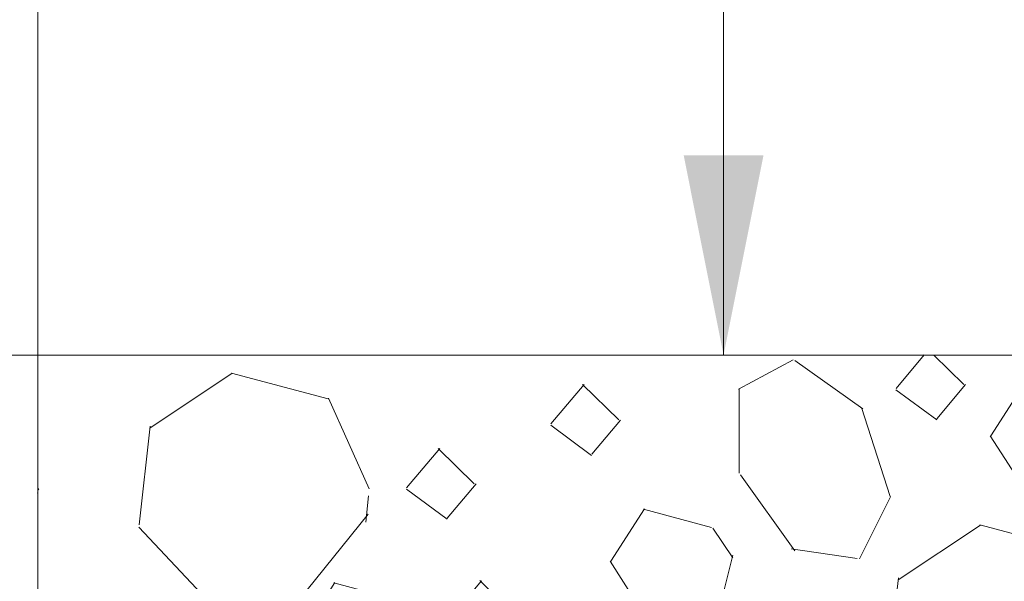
# Paper-space layout '113851LD001' of a CAD drawing. Header units: feet. Extents: x 0 to 34, y 0 to 22.
# Tile 69 of 74: x 15.346 to 16.085, y 13.151 to 13.572. Entities that reach past the tile are written whole.
import ezdxf

# ---------------------------------------------------------------- set-up
doc = ezdxf.new("R2010")
doc.units = ezdxf.units.FT
doc.header["$MEASUREMENT"] = 0
doc.linetypes.add('DGN Style 3', pattern=[25.340843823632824, 18.1006027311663, -7.240241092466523])
doc.layers.add('LT_P_Text', color=7, linetype='Continuous')

psp = doc.layouts.new('113851LD001')

# ---------------------------------------------------------------- hatches: boundary and pattern name
at = {"layer": 'LT_P_Text', "linetype": 'Continuous', "lineweight": 0}
h = psp.add_hatch(dxfattribs=at)
h.set_pattern_fill('POROUS', scale=0.08556326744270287, style=0, pattern_type=2)
h.set_pattern_definition([(114.241029, (15.60478972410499, 14.30298100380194), (-1.22348345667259, 3.26060218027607), [0.07442164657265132, -5.885416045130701]), (165.077416, (15.57423396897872, 14.37084071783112), (-3.670450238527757, 1.086867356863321), [0.07498208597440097, -12.58687772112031]), (213.67369, (15.50178070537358, 14.39014960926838), (-1.223483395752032, -1.086867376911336), [0.07411892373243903, -5.806536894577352]), (263.577269, (15.44009823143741, 14.34905340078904), (-1.223483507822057, -9.781806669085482), [0.07456197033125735, -10.86275888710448]), (313.170098, (15.43175743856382, 14.27495946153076), (-4.89393370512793, 5.434336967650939), [0.07455991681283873, -8.866854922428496]), (4.617075, (15.48276888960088, 14.22058101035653), (-12.23483419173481, -1.086867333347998), [0.07457394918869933, -13.42755898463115]), (51.198306, (15.55710078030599, 14.22658387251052), (-3.670450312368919, -4.347469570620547), [0.07279705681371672, -9.689659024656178]), (84.156915, (15.60271738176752, 14.28331599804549), (-1.223483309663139, -10.86867401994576), [0.01977392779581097, -11.9982077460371]), (114.241029, (16.34343696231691, 14.30298126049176), (-1.22348345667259, 3.26060218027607), [0.07442164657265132, -5.885416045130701]), (165.077416, (16.31288120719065, 14.37084097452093), (-3.670450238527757, 1.086867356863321), [0.07498208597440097, -12.58687772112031]), (213.67369, (16.24042785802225, 14.39014986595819), (-1.223483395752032, -1.086867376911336), [0.07411892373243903, -5.806536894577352]), (263.577269, (16.17874538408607, 14.34905365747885), (-1.223483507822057, -9.781806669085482), [0.07456197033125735, -10.86275888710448]), (313.170098, (16.17040467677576, 14.27495971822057), (-4.89393370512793, 5.434336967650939), [0.07455991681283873, -8.866854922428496]), (4.617075, (16.22141604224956, 14.22058126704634), (-12.23483419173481, -1.086867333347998), [0.07457394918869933, -13.42755898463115]), (51.198306, (16.29574801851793, 14.22658412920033), (-3.670450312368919, -4.347469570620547), [0.07279705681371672, -9.689659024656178]), (84.156915, (16.34136461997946, 14.2833163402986), (-1.223483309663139, -10.86867401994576), [0.01977392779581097, -11.9982077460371]), (114.241029, (16.16632099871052, 14.18918211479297), (-1.22348345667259, 3.26060218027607), [0.07442164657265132, -5.885416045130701]), (165.077416, (16.13576524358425, 14.25704182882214), (-3.670450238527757, 1.086867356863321), [0.07498208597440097, -12.58687772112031]), (213.67369, (16.06331189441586, 14.2763507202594), (-1.223483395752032, -1.086867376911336), [0.07411892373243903, -5.806536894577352]), (263.577269, (16.00162942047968, 14.23525451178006), (-1.223483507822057, -9.781806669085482), [0.07456197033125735, -10.86275888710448]), (313.170098, (15.99328871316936, 14.16116057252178), (-4.89393370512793, 5.434336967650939), [0.07455991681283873, -8.866854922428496]), (4.617075, (16.04430007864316, 14.10678212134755), (-12.23483419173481, -1.086867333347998), [0.07457394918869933, -13.42755898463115]), (51.198306, (16.11863205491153, 14.11278498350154), (-3.670450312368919, -4.347469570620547), [0.07279705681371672, -9.689659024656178]), (84.156915, (16.16424865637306, 14.16951719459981), (-1.223483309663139, -10.86867401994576), [0.01977392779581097, -11.9982077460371]), (114.241029, (15.91405190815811, 13.9617264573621), (-1.22348345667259, 3.26060218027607), [0.07442164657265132, -5.885416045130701]), (165.077416, (15.88349615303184, 14.02958608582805), (-3.670450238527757, 1.086867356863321), [0.07498208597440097, -12.58687772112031]), (213.67369, (15.81104288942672, 14.04889506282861), (-1.223483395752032, -1.086867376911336), [0.07411892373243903, -5.806536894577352]), (263.577269, (15.74936041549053, 14.00779885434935), (-1.223483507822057, -9.781806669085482), [0.07456197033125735, -10.86275888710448]), (313.170098, (15.74101970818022, 13.93370482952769), (-4.89393370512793, 5.434336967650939), [0.07455991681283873, -8.866854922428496]), (4.617075, (15.79203107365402, 13.87932637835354), (-12.23483419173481, -1.086867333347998), [0.07457394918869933, -13.42755898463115]), (51.198306, (15.86636296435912, 13.88532932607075), (-3.670450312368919, -4.347469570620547), [0.07279705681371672, -9.689659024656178]), (84.156915, (15.91197956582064, 13.9420614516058), (-1.223483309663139, -10.86867401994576), [0.01977392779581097, -11.9982077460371]), (114.241029, (15.81950449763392, 13.77191863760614), (-1.22348345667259, 3.26060218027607), [0.07442164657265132, -5.885416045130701]), (165.077416, (15.78894874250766, 13.8397782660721), (-3.670450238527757, 1.086867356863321), [0.07498208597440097, -12.58687772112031]), (213.67369, (15.71649547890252, 13.85908715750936), (-1.223483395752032, -1.086867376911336), [0.07411892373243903, -5.806536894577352]), (263.577269, (15.65481300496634, 13.8179910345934), (-1.223483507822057, -9.781806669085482), [0.07456197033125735, -10.86275888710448]), (313.170098, (15.64647229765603, 13.74389700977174), (-4.89393370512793, 5.434336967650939), [0.07455991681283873, -8.866854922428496]), (4.617075, (15.69748366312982, 13.68951855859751), (-12.23483419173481, -1.086867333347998), [0.07457394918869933, -13.42755898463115]), (51.198306, (15.77181555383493, 13.6955214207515), (-3.670450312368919, -4.347469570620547), [0.07279705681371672, -9.689659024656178]), (84.156915, (15.81743215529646, 13.75225363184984), (-1.223483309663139, -10.86867401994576), [0.01977392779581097, -11.9982077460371]), (114.241029, (15.58563159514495, 13.52606679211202), (-1.22348345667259, 3.26060218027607), [0.07442164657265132, -5.885416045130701]), (165.077416, (15.55507584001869, 13.59392650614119), (-3.670450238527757, 1.086867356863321), [0.07498208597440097, -12.58687772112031]), (213.67369, (15.4826224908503, 13.61323539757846), (-1.223483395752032, -1.086867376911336), [0.07411892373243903, -5.806536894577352]), (263.577269, (15.42094010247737, 13.57213918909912), (-1.223483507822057, -9.781806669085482), [0.07456197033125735, -10.86275888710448]), (313.170098, (15.4125993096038, 13.49804524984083), (-4.89393370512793, 5.434336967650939), [0.07455991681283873, -8.866854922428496]), (4.617075, (15.4636106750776, 13.4436667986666), (-12.23483419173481, -1.086867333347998), [0.07457394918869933, -13.42755898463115]), (51.198306, (15.53794265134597, 13.44966966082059), (-3.670450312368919, -4.347469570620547), [0.07279705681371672, -9.689659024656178]), (84.156915, (15.5835592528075, 13.50640187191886), (-1.223483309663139, -10.86867401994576), [0.01977392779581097, -11.9982077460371]), (114.241029, (16.14721181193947, 13.41226764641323), (-1.22348345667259, 3.26060218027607), [0.07442164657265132, -5.885416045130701]), (165.077416, (16.11665605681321, 13.4801273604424), (-3.670450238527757, 1.086867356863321), [0.07498208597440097, -12.58687772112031]), (213.67369, (16.04420279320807, 13.49943625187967), (-1.223483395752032, -1.086867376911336), [0.07411892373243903, -5.806536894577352]), (263.577269, (15.9825203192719, 13.45834004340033), (-1.223483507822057, -9.781806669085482), [0.07456197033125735, -10.86275888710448]), (313.170098, (15.97417961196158, 13.38424610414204), (-4.89393370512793, 5.434336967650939), [0.07455991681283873, -8.866854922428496]), (4.617075, (16.02519097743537, 13.32986765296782), (-12.23483419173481, -1.086867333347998), [0.07457394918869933, -13.42755898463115]), (51.198306, (16.09952286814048, 13.3358705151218), (-3.670450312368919, -4.347469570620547), [0.07279705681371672, -9.689659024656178]), (84.156915, (16.14513946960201, 13.39260272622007), (-1.223483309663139, -10.86867401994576), [0.01977392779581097, -11.9982077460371]), (114.241029, (16.34343696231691, 13.53875873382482), (-1.22348345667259, 3.26060218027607), [0.07442164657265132, -5.885416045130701]), (165.077416, (16.31288120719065, 13.6066183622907), (-3.670450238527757, 1.086867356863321), [0.07498208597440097, -12.58687772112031]), (213.67369, (16.24042785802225, 13.62592725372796), (-1.223483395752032, -1.086867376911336), [0.07411892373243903, -5.806536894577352]), (263.577269, (16.17874538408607, 13.584831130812), (-1.223483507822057, -9.781806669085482), [0.07456197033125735, -10.86275888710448]), (313.170098, (16.17040467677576, 13.51073710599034), (-4.89393370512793, 5.434336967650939), [0.07455991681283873, -8.866854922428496]), (4.617075, (16.22141604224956, 13.45635865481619), (-12.23483419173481, -1.086867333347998), [0.07457394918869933, -13.42755898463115]), (51.198306, (16.29574801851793, 13.46236151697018), (-3.670450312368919, -4.347469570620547), [0.07279705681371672, -9.689659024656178]), (84.156915, (16.34136461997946, 13.51909372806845), (-1.223483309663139, -10.86867401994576), [0.01977392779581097, -11.9982077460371]), (257.312014, (15.61705384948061, 14.07438453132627), (-3.462165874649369e-09, -1.086867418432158), [0.07517819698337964, -5.49518362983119]), (301.550614, (15.60054150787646, 14.00104209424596), (-1.223483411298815, 2.173734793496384), [0.05078453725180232, -13.97860576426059]), (14.241568, (15.62711463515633, 13.95776462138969), (-3.670450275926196, -1.086867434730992), [0.05338223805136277, -8.782555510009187]), (53.113066, (15.67885628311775, 13.9708972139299), (-1.223483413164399, -2.173734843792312), [0.07722247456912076, -3.999439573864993]), (81.990376, (15.72520812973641, 14.03266140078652), (-1.223483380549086, -7.608071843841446), [0.07312288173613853, -8.70747391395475]), (130.173492, (15.73539700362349, 14.10507094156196), (-2.44696683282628, 3.26060221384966), [0.04817040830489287, -5.641530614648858]), (201.544954, (15.70432213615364, 14.14187769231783), (-2.446966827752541, -1.086867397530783), [0.05734749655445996, -11.7811633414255]), (234.383981, (15.65098156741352, 14.12081791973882), (-2.446966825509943, -3.260602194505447), [0.05750784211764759, -14.64907721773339]), (257.312014, (16.35475176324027, 14.08736156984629), (-3.462165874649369e-09, -1.086867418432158), [0.07517819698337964, -5.49518362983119]), (301.550614, (16.33823950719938, 14.0140192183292), (-1.223483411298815, 2.173734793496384), [0.05078453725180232, -13.97860576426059]), (14.241568, (16.36481263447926, 13.97074174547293), (-3.670450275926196, -1.086867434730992), [0.05338223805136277, -8.782555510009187]), (53.113066, (16.41655428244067, 13.98387433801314), (-1.223483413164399, -2.173734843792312), [0.07722247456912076, -3.999439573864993]), (81.990376, (16.46290612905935, 14.04563852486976), (-1.223483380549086, -7.608071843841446), [0.07312288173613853, -8.70747391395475]), (130.173492, (16.47309500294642, 14.1180480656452), (-2.44696683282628, 3.26060221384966), [0.04817040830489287, -5.641530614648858]), (201.544954, (16.4420200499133, 14.15485481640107), (-2.446966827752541, -1.086867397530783), [0.05734749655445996, -11.7811633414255]), (234.383981, (16.38867948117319, 14.13379504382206), (-2.446966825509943, -3.260602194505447), [0.05750784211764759, -14.64907721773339]), (257.312014, (16.40437845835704, 13.8179799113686), (-3.462165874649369e-09, -1.086867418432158), [0.07517819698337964, -5.49518362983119]), (301.550614, (16.38786620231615, 13.7446374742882), (-1.223483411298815, 2.173734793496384), [0.05078453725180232, -13.97860576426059]), (14.241568, (16.41443932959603, 13.70136000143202), (-3.670450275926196, -1.086867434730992), [0.05338223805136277, -8.782555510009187]), (53.113066, (16.46618097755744, 13.71449267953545), (-1.223483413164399, -2.173734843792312), [0.07722247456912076, -3.999439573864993]), (81.990376, (16.51253282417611, 13.77625686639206), (-1.223483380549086, -7.608071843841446), [0.07312288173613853, -8.70747391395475]), (130.173492, (16.52272169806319, 13.84866632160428), (-2.44696683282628, 3.26060221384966), [0.04817040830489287, -5.641530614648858]), (201.544954, (16.49164674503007, 13.88547307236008), (-2.446966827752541, -1.086867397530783), [0.05734749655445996, -11.7811633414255]), (234.383981, (16.43830617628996, 13.86441329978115), (-2.446966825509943, -3.260602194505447), [0.05750784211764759, -14.64907721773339]), (252.93308, (16.20748078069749, 13.7757163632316), (-1.223483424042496, -4.347469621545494), [0.0751781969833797, -12.43110731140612]), (296.5792489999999, (16.18541692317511, 13.70384886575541), (-3.6704502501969, 7.608071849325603), [0.0506300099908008, -10.88711789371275]), (10.074484, (16.20807056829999, 13.65856964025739), (-4.893933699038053, -1.086867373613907), [0.05358399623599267, -6.159633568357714]), (48.79648700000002, (16.26082836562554, 13.66794301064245), (-3.67045020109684, -4.3474696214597), [0.0770360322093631, -12.92421064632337]), (77.312014, (16.31157474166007, 13.72590288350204), (-3.462165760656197e-09, -1.086867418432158), [0.07286328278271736, -5.49749845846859]), (125.128711, (16.32757849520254, 13.79698696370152), (-2.446966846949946, 3.260602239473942), [0.04793622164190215, -10.5833741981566]), (197.902126, (16.29999529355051, 13.83619213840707), (-3.670450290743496, -1.08686742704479), [0.05754198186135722, -14.08554128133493]), (228.796487, (16.24523933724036, 13.81850415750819), (-3.670450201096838, -4.347469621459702), [0.05706573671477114, -12.9441808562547]), (251.339706, (15.46750140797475, 13.7705037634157), (-2.44696682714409, -7.608071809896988), [0.0751781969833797, -11.39653831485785]), (292.886378, (15.44344769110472, 13.69927747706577), (-2.446966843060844, 5.434337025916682), [0.04997031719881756, -9.387941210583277]), (7.232488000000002, (15.46288141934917, 13.65324093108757), (-1.223483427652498, 4.032966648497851e-08), [0.05403799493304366, -8.579035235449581]), (46.82990199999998, (15.51648945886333, 13.6600441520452), (-4.89393370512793, -5.434336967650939), [0.07742004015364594, -8.863994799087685]), (74.28211, (15.56945765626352, 13.71650855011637), (-1.90320920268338e-08, -1.086867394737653), [0.07284796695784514, -4.443500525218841]), (124.035809, (15.58919222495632, 13.78663252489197), (-2.446966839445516, 3.260602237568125), [0.04857965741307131, -6.509180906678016]), (194.922584, (15.56200167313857, 13.82688995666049), (-3.670450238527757, -1.086867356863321), [0.05708379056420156, -12.60477610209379]), (226.829902, (15.50684305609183, 13.81219010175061), (-4.89393370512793, -5.434336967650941), [0.05731934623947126, -8.884095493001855]), (165.077416, (15.62974570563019, 14.21927163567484), (-3.670450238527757, 1.086867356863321), [0.05286997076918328, -12.60898992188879]), (237.248629, (15.57865878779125, 14.23288637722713), (-3.670450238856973, -5.434337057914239), [0.04666543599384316, -8.99951298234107]), (302.751371, (15.55341308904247, 14.19363953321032), (-3.670450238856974, 5.434337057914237), [0.05445075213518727, -8.991727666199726]), (4.617075, (15.58287063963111, 14.14784504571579), (-12.23483419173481, -1.086867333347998), [0.05071976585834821, -13.45141325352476]), (75.955404, (15.6334257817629, 14.15192778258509), (-1.223483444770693, -4.347469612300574), [0.04662667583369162, -10.03659642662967]), (124.035809, (15.6447410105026, 14.19716063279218), (-2.446966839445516, 3.260602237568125), [0.0267161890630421, -6.531044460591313]), (165.077416, (15.86204997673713, 14.27445994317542), (-3.670450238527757, 1.086867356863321), [0.05286997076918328, -12.60898992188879]), (237.248629, (15.81096305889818, 14.28807468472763), (-3.670450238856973, -5.434337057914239), [0.04666543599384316, -8.99951298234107]), (302.751371, (15.78571736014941, 14.2488278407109), (-3.670450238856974, 5.434337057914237), [0.05445075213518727, -8.991727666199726]), (4.617075, (15.81517491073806, 14.20303335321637), (-12.23483419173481, -1.086867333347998), [0.05071976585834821, -13.45141325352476]), (75.955404, (15.86573005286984, 14.20711609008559), (-1.223483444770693, -4.347469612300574), [0.04662667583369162, -10.03659642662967]), (124.035809, (15.87704528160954, 14.25234894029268), (-2.446966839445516, 3.260602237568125), [0.0267161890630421, -6.531044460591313]), (165.077416, (15.84151479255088, 14.14782630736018), (-3.670450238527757, 1.086867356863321), [0.05286997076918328, -12.60898992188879]), (237.248629, (15.79042787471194, 14.16144104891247), (-3.670450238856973, -5.434337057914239), [0.04666543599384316, -8.99951298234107]), (302.751371, (15.76518217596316, 14.12219420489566), (-3.670450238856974, 5.434337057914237), [0.05445075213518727, -8.991727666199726]), (4.617075, (15.79463972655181, 14.07639971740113), (-12.23483419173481, -1.086867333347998), [0.05071976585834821, -13.45141325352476]), (75.955404, (15.84519486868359, 14.08048245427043), (-1.223483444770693, -4.347469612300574), [0.04662667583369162, -10.03659642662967]), (124.035809, (15.85651009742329, 14.12571530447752), (-2.446966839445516, 3.260602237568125), [0.0267161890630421, -6.531044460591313]), (165.077416, (15.65028088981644, 13.71302227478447), (-3.670450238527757, 1.086867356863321), [0.05286997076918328, -12.60898992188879]), (237.248629, (15.5991939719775, 13.72663701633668), (-3.670450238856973, -5.434337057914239), [0.04666543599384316, -8.99951298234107]), (302.751371, (15.57394827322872, 13.68739017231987), (-3.670450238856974, 5.434337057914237), [0.05445075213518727, -8.991727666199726]), (4.617075, (15.60340582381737, 13.64159568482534), (-12.23483419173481, -1.086867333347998), [0.05071976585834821, -13.45141325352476]), (75.955404, (15.65396096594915, 13.64567842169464), (-1.223483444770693, -4.347469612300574), [0.04662667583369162, -10.03659642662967]), (124.035809, (15.66527619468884, 13.69091135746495), (-2.446966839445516, 3.260602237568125), [0.0267161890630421, -6.531044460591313]), (165.077416, (15.67594987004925, 13.59123725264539), (-3.670450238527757, 1.086867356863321), [0.05286997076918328, -12.60898992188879]), (237.248629, (15.62486295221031, 13.60485199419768), (-3.670450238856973, -5.434337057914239), [0.04666543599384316, -8.99951298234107]), (302.751371, (15.59961725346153, 13.56560515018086), (-3.670450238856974, 5.434337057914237), [0.05445075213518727, -8.991727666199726]), (4.617075, (15.62907480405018, 13.51981066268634), (-12.23483419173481, -1.086867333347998), [0.05071976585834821, -13.45141325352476]), (75.955404, (15.67962994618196, 13.52389339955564), (-1.223483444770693, -4.347469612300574), [0.04662667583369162, -10.03659642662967]), (124.035809, (15.69094517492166, 13.56912624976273), (-2.446966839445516, 3.260602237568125), [0.0267161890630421, -6.531044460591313]), (165.077416, (15.80229832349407, 13.61077417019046), (-3.670450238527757, 1.086867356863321), [0.05286997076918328, -12.60898992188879]), (237.248629, (15.75121140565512, 13.62438891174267), (-3.670450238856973, -5.434337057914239), [0.04666543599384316, -8.99951298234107]), (302.751371, (15.72596562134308, 13.58514206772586), (-3.670450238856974, 5.434337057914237), [0.05445075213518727, -8.991727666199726]), (4.617075, (15.75542317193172, 13.53934758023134), (-12.23483419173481, -1.086867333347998), [0.05071976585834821, -13.45141325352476]), (75.955404, (15.80597831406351, 13.54343031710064), (-1.223483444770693, -4.347469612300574), [0.04662667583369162, -10.03659642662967]), (124.035809, (15.81729354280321, 13.58866325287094), (-2.446966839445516, 3.260602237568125), [0.0267161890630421, -6.531044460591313]), (165.077416, (15.83980352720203, 13.49882892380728), (-3.670450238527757, 1.086867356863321), [0.05286997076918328, -12.60898992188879]), (237.248629, (15.78871660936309, 13.51244366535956), (-3.670450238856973, -5.434337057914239), [0.04666543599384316, -8.99951298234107]), (302.751371, (15.76347091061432, 13.47319682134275), (-3.670450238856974, 5.434337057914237), [0.05445075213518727, -8.991727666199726]), (4.617075, (15.79292846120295, 13.42740233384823), (-12.23483419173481, -1.086867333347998), [0.05071976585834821, -13.45141325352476]), (75.955404, (15.84348360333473, 13.43148507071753), (-1.223483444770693, -4.347469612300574), [0.04662667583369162, -10.03659642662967]), (124.035809, (15.85479883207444, 13.47671792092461), (-2.446966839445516, 3.260602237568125), [0.0267161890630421, -6.531044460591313]), (165.077416, (15.93720301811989, 13.4159751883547), (-3.670450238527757, 1.086867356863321), [0.05286997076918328, -12.60898992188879]), (237.248629, (15.88611610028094, 13.42958992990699), (-3.670450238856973, -5.434337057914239), [0.04666543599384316, -8.99951298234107]), (302.751371, (15.86087040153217, 13.39034308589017), (-3.670450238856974, 5.434337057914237), [0.05445075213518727, -8.991727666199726]), (4.617075, (15.89032795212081, 13.34454859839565), (-12.23483419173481, -1.086867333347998), [0.05071976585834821, -13.45141325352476]), (75.955404, (15.9408830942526, 13.34863133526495), (-1.223483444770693, -4.347469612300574), [0.04662667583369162, -10.03659642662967]), (124.035809, (15.95219832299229, 13.39386418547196), (-2.446966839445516, 3.260602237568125), [0.0267161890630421, -6.531044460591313]), (165.077416, (16.25478537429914, 13.3981494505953), (-3.670450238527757, 1.086867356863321), [0.05286997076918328, -12.60898992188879]), (237.248629, (16.2036984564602, 13.41176419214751), (-3.670450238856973, -5.434337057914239), [0.04666543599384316, -8.99951298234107]), (302.751371, (16.17845275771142, 13.37251734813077), (-3.670450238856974, 5.434337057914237), [0.05445075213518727, -8.991727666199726]), (4.617075, (16.20791030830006, 13.32672286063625), (-12.23483419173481, -1.086867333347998), [0.05071976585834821, -13.45141325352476]), (75.955404, (16.25846545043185, 13.33080559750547), (-1.223483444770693, -4.347469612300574), [0.04662667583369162, -10.03659642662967]), (124.035809, (16.26978067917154, 13.37603853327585), (-2.446966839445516, 3.260602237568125), [0.0267161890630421, -6.531044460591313]), (165.077416, (16.13870451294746, 13.5848200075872), (-3.670450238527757, 1.086867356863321), [0.05286997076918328, -12.60898992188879]), (237.248629, (16.0876175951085, 13.59843474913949), (-3.670450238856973, -5.434337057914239), [0.04666543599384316, -8.99951298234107]), (302.751371, (16.06237189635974, 13.55918790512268), (-3.670450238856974, 5.434337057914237), [0.05445075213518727, -8.991727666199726]), (4.617075, (16.09182944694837, 13.51339341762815), (-12.23483419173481, -1.086867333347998), [0.05071976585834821, -13.45141325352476]), (75.955404, (16.14238458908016, 13.51747615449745), (-1.223483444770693, -4.347469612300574), [0.04662667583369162, -10.03659642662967]), (124.035809, (16.15369981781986, 13.56270900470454), (-2.446966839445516, 3.260602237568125), [0.0267161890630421, -6.531044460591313]), (165.077416, (15.8995551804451, 13.71787088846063), (-3.670450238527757, 1.086867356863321), [0.05286997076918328, -12.60898992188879]), (237.248629, (15.84846826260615, 13.73148563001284), (-3.670450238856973, -5.434337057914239), [0.04666543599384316, -8.99951298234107]), (302.751371, (15.82322256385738, 13.69223878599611), (-3.670450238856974, 5.434337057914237), [0.05445075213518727, -8.991727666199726]), (4.617075, (15.85268011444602, 13.64644429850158), (-12.23483419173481, -1.086867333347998), [0.05071976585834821, -13.45141325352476]), (75.955404, (15.9032352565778, 13.6505270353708), (-1.223483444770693, -4.347469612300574), [0.04662667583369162, -10.03659642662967]), (124.035809, (15.9145504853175, 13.69575988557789), (-2.446966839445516, 3.260602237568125), [0.0267161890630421, -6.531044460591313]), (165.077416, (16.14554957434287, 13.8460731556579), (-3.670450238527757, 1.086867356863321), [0.05286997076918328, -12.60898992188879]), (237.248629, (16.09446265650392, 13.85968789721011), (-3.670450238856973, -5.434337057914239), [0.04666543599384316, -8.99951298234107]), (302.751371, (16.06921695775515, 13.82044105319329), (-3.670450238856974, 5.434337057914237), [0.05445075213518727, -8.991727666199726]), (4.617075, (16.09867450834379, 13.77464656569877), (-12.23483419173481, -1.086867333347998), [0.05071976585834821, -13.45141325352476]), (75.955404, (16.14922965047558, 13.77872930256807), (-1.223483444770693, -4.347469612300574), [0.04662667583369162, -10.03659642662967]), (124.035809, (16.16054487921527, 13.82396223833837), (-2.446966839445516, 3.260602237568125), [0.0267161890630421, -6.531044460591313]), (165.077416, (16.1642309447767, 13.95958711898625), (-3.670450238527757, 1.086867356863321), [0.05286997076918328, -12.60898992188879]), (237.248629, (16.11314402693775, 13.97320186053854), (-3.670450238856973, -5.434337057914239), [0.04666543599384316, -8.99951298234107]), (302.751371, (16.08789824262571, 13.93395501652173), (-3.670450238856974, 5.434337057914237), [0.05445075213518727, -8.991727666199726]), (4.617075, (16.11735579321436, 13.8881605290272), (-12.23483419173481, -1.086867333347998), [0.05071976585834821, -13.45141325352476]), (75.955404, (16.16791093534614, 13.8922432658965), (-1.223483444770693, -4.347469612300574), [0.04662667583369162, -10.03659642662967]), (124.035809, (16.17922616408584, 13.93747611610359), (-2.446966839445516, 3.260602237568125), [0.0267161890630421, -6.531044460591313]), (165.077416, (16.14726083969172, 14.36857953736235), (-3.670450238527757, 1.086867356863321), [0.05286997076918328, -12.60898992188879]), (237.248629, (16.09617392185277, 14.38219427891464), (-3.670450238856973, -5.434337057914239), [0.04666543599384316, -8.99951298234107]), (302.751371, (16.070928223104, 14.34294743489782), (-3.670450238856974, 5.434337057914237), [0.05445075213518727, -8.991727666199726]), (4.617075, (16.10038577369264, 14.2971529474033), (-12.23483419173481, -1.086867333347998), [0.05071976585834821, -13.45141325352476]), (75.955404, (16.15094091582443, 14.3012356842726), (-1.223483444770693, -4.347469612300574), [0.04662667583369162, -10.03659642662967]), (124.035809, (16.16225614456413, 14.34646853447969), (-2.446966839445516, 3.260602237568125), [0.0267161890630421, -6.531044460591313]), (165.077416, (16.37257750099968, 14.21770300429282), (-3.670450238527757, 1.086867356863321), [0.05286997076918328, -12.60898992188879]), (237.248629, (16.32149058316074, 14.2313177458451), (-3.670450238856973, -5.434337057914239), [0.04666543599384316, -8.99951298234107]), (302.751371, (16.29624479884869, 14.19207090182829), (-3.670450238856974, 5.434337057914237), [0.05445075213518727, -8.991727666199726]), (4.617075, (16.32570234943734, 14.14627641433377), (-12.23483419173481, -1.086867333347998), [0.05071976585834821, -13.45141325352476]), (75.955404, (16.37625749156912, 14.15035915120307), (-1.223483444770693, -4.347469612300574), [0.04662667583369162, -10.03659642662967]), (124.035809, (16.38757272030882, 14.19559200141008), (-2.446966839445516, 3.260602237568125), [0.0267161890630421, -6.531044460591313]), (165.077416, (16.3111144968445, 14.02290393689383), (-3.670450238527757, 1.086867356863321), [0.05286997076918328, -12.60898992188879]), (237.248629, (16.26002757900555, 14.03651867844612), (-3.670450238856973, -5.434337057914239), [0.04666543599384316, -8.99951298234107]), (302.751371, (16.23478188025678, 13.99727183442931), (-3.670450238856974, 5.434337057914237), [0.05445075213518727, -8.991727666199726]), (4.617075, (16.26423943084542, 13.95147734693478), (-12.23483419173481, -1.086867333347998), [0.05071976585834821, -13.45141325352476]), (75.955404, (16.31479457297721, 13.95556008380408), (-1.223483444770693, -4.347469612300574), [0.04662667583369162, -10.03659642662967]), (124.035809, (16.3261098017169, 14.00079293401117), (-2.446966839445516, 3.260602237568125), [0.0267161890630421, -6.531044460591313]), (165.077416, (16.38969015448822, 13.90938997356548), (-3.670450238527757, 1.086867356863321), [0.05286997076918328, -12.60898992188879]), (237.248629, (16.33860323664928, 13.92300471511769), (-3.670450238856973, -5.434337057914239), [0.04666543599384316, -8.99951298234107]), (302.751371, (16.31335745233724, 13.88375787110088), (-3.670450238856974, 5.434337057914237), [0.05445075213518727, -8.991727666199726]), (4.617075, (16.34281500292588, 13.83796338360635), (-12.23483419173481, -1.086867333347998), [0.05071976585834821, -13.45141325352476]), (75.955404, (16.39337014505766, 13.84204612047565), (-1.223483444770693, -4.347469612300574), [0.04662667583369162, -10.03659642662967]), (124.035809, (16.40468537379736, 13.88727905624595), (-2.446966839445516, 3.260602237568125), [0.0267161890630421, -6.531044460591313]), (165.077416, (16.38969015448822, 13.71787088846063), (-3.670450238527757, 1.086867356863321), [0.05286997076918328, -12.60898992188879]), (237.248629, (16.33860323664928, 13.73148563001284), (-3.670450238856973, -5.434337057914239), [0.04666543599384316, -8.99951298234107]), (302.751371, (16.31335745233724, 13.69223878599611), (-3.670450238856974, 5.434337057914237), [0.05445075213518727, -8.991727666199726]), (4.617075, (16.34281500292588, 13.64644429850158), (-12.23483419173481, -1.086867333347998), [0.05071976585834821, -13.45141325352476]), (75.955404, (16.39337014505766, 13.6505270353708), (-1.223483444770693, -4.347469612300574), [0.04662667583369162, -10.03659642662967]), (124.035809, (16.40468537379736, 13.69575988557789), (-2.446966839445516, 3.260602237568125), [0.0267161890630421, -6.531044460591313]), (165.077416, (16.36744370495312, 13.45005786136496), (-3.670450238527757, 1.086867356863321), [0.05286997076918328, -12.60898992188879]), (237.248629, (16.31635678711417, 13.46367260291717), (-3.670450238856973, -5.434337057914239), [0.04666543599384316, -8.99951298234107]), (302.751371, (16.29111100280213, 13.42442575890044), (-3.670450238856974, 5.434337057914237), [0.05445075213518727, -8.991727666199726]), (4.617075, (16.32056855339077, 13.37863127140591), (-12.23483419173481, -1.086867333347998), [0.05071976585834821, -13.45141325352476]), (75.955404, (16.37112369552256, 13.38271400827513), (-1.223483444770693, -4.347469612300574), [0.04662667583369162, -10.03659642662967]), (124.035809, (16.38243892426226, 13.42794685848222), (-2.446966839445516, 3.260602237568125), [0.0267161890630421, -6.531044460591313]), (135.661486, (15.68425147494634, 14.30668880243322), (-1.2234833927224, 1.08686737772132), [0.03790546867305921, -17.06841317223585]), (229.826508, (15.65714058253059, 14.33318081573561), (-2.44696683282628, -3.26060221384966), [0.0385930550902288, -5.651107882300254]), (323.488117, (15.63224398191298, 14.30369203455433), (-1.223483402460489, 1.086867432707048), [0.03804878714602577, -9.09545216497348]), (49.826508, (15.66282506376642, 14.28105336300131), (-2.446966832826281, -3.260602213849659), [0.03341048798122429, -5.656290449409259]), (135.661486, (15.79261333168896, 14.35461141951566), (-1.2234833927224, 1.08686737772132), [0.03790546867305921, -17.06841317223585]), (229.826508, (15.76550243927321, 14.38110343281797), (-2.44696683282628, -3.26060221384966), [0.0385930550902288, -5.651107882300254]), (323.488117, (15.74060592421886, 14.35161465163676), (-1.223483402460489, 1.086867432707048), [0.03804878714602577, -9.09545216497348]), (49.826508, (15.77118692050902, 14.32897606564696), (-2.446966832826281, -3.260602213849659), [0.03341048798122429, -5.656290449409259]), (135.661486, (15.71556583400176, 14.20752080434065), (-1.2234833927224, 1.08686737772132), [0.03790546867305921, -17.06841317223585]), (229.826508, (15.688454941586, 14.23401281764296), (-2.44696683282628, -3.26060221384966), [0.0385930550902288, -5.651107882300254]), (323.488117, (15.66355842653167, 14.20452403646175), (-1.223483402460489, 1.086867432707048), [0.03804878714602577, -9.09545216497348]), (49.826508, (15.69413942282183, 14.18188536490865), (-2.446966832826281, -3.260602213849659), [0.03341048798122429, -5.656290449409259]), (135.661486, (15.60410718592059, 13.37690126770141), (-1.2234833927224, 1.08686737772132), [0.03790546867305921, -17.06841317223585]), (229.826508, (15.57699629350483, 13.4033932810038), (-2.44696683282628, -3.26060221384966), [0.0385930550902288, -5.651107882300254]), (323.488117, (15.5520997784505, 13.37390449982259), (-1.223483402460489, 1.086867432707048), [0.03804878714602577, -9.09545216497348]), (49.826508, (15.58268086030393, 13.35126591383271), (-2.446966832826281, -3.260602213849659), [0.03341048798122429, -5.656290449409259]), (135.661486, (15.66314584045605, 13.43879200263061), (-1.2234833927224, 1.08686737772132), [0.03790546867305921, -17.06841317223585]), (229.826508, (15.6360349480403, 13.46528401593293), (-2.44696683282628, -3.26060221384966), [0.0385930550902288, -5.651107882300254]), (323.488117, (15.61113843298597, 13.43579523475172), (-1.223483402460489, 1.086867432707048), [0.03804878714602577, -9.09545216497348]), (49.826508, (15.64171951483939, 13.41315664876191), (-2.446966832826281, -3.260602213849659), [0.03341048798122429, -5.656290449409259]), (135.661486, (15.83897835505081, 13.38517241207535), (-1.2234833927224, 1.08686737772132), [0.03790546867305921, -17.06841317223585]), (229.826508, (15.81186746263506, 13.41166442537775), (-2.44696683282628, -3.26060221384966), [0.0385930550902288, -5.651107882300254]), (323.488117, (15.78697094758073, 13.38217564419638), (-1.223483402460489, 1.086867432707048), [0.03804878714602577, -9.09545216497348]), (49.826508, (15.81755202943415, 13.35953697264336), (-2.446966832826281, -3.260602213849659), [0.03341048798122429, -5.656290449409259]), (135.661486, (15.75655243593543, 13.44677796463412), (-1.2234833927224, 1.08686737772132), [0.03790546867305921, -17.06841317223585]), (229.826508, (15.72944154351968, 13.47326997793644), (-2.44696683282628, -3.26060221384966), [0.0385930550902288, -5.651107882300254]), (323.488117, (15.70454494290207, 13.44378119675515), (-1.223483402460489, 1.086867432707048), [0.03804878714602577, -9.09545216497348]), (49.826508, (15.7351260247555, 13.42114252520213), (-2.446966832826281, -3.260602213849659), [0.03341048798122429, -5.656290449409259]), (135.661486, (16.05152563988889, 14.38116247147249), (-1.2234833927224, 1.08686737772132), [0.03790546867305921, -17.06841317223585]), (229.826508, (16.02441474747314, 14.40765448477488), (-2.44696683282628, -3.26060221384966), [0.0385930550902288, -5.651107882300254]), (323.488117, (15.99951814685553, 14.3781657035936), (-1.223483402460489, 1.086867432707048), [0.03804878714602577, -9.09545216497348]), (49.826508, (16.03009922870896, 14.35552711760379), (-2.446966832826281, -3.260602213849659), [0.03341048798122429, -5.656290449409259]), (63.420751, (15.94719595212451, 13.46785613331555), (-3.6704502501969, -7.608071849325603), [0.05194203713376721, -10.88580586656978]), (107.829231, (15.9704366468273, 13.51430868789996), (-1.223483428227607, 3.260602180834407), [0.07015032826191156, -7.921745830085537]), (144.599704, (15.94895795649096, 13.58108987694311), (-4.893933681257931, 3.260602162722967), [0.06266978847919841, -7.44221428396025]), (208.057754, (15.89787429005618, 13.61739360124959), (-2.446966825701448, -1.086867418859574), [0.04633661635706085, -6.885785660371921]), (270, (15.85698343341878, 13.59559858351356), (-1.223483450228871, -1.086867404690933), [0.06328943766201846, -1.023577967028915]), (305.616019, (15.85698343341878, 13.53230923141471), (-2.446966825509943, 3.260602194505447), [0.07007674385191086, -14.63650831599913]), (351.578174, (15.89779257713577, 13.47534112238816), (-6.117417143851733, 1.086867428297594), [0.04996715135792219, -7.37095608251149]), (63.420751, (16.098169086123, 13.61387934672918), (-3.6704502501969, -7.608071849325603), [0.05194203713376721, -10.88580586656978]), (107.829231, (16.12140978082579, 13.66033198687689), (-1.223483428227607, 3.260602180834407), [0.07015032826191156, -7.921745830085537]), (144.599704, (16.09993109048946, 13.72711317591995), (-4.893933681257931, 3.260602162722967), [0.06266978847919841, -7.44221428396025]), (208.057754, (16.04884742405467, 13.76341681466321), (-2.446966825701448, -1.086867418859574), [0.04633661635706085, -6.885785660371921]), (270, (16.00795656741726, 13.74162188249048), (-1.223483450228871, -1.086867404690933), [0.06328943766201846, -1.023577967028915]), (305.616019, (16.00795656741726, 13.67833244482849), (-2.446966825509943, 3.260602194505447), [0.07007674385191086, -14.63650831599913]), (351.578174, (16.04876579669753, 13.62136442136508), (-6.117417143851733, 1.086867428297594), [0.04996715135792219, -7.37095608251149]), (126.886934, (15.91786041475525, 13.81437744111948), (-1.223483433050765, 1.086867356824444), [0.04985283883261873, -4.026809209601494]), (198.424305, (15.88793680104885, 13.85425086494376), (-3.67045028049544, -1.086867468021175), [0.04940508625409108, -10.26727431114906]), (270, (15.84106413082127, 13.83863625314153), (-1.223483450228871, -1.086867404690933), [0.05022572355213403, -1.036641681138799]), (345.077416, (15.84106413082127, 13.78841061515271), (-8.564383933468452, 2.173734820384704), [0.05142129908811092, -12.61043859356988]), (54.871289, (15.89075123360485, 13.77516892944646), (-3.670450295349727, -5.434337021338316), [0.04766780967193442, -10.58364261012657]), (126.886934, (15.6678883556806, 13.876251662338), (-1.223483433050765, 1.086867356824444), [0.04985283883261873, -4.026809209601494]), (198.424305, (15.63796482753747, 13.9161250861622), (-3.67045028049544, -1.086867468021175), [0.04940508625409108, -10.26727431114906]), (270, (15.59109207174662, 13.90051055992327), (-1.223483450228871, -1.086867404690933), [0.05022572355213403, -1.036641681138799]), (345.077416, (15.59109207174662, 13.85028483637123), (-8.564383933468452, 2.173734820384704), [0.05142129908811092, -12.61043859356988]), (54.871289, (15.64077917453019, 13.83704315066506), (-3.670450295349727, -5.434337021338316), [0.04766780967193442, -10.58364261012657]), (126.886934, (15.97478471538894, 14.1658232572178), (-1.223483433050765, 1.086867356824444), [0.04985283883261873, -4.026809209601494]), (198.424305, (15.94486110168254, 14.205696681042), (-3.67045028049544, -1.086867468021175), [0.04940508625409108, -10.26727431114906]), (270, (15.89798843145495, 14.19008206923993), (-1.223483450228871, -1.086867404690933), [0.05022572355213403, -1.036641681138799]), (345.077416, (15.89798843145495, 14.13985643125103), (-8.564383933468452, 2.173734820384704), [0.05142129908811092, -12.61043859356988]), (54.871289, (15.94767553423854, 14.12661474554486), (-3.670450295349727, -5.434337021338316), [0.04766780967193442, -10.58364261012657]), (126.886934, (16.28910599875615, 13.88367658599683), (-1.223483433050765, 1.086867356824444), [0.04985283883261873, -4.026809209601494]), (198.424305, (16.25918238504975, 13.92355000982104), (-3.67045028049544, -1.086867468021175), [0.04940508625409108, -10.26727431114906]), (270, (16.21230971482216, 13.90793548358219), (-1.223483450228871, -1.086867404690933), [0.05022572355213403, -1.036641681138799]), (345.077416, (16.21230971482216, 13.85770976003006), (-8.564383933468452, 2.173734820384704), [0.05142129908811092, -12.61043859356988]), (54.871289, (16.26199681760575, 13.8444680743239), (-3.670450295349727, -5.434337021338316), [0.04766780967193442, -10.58364261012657]), (126.886934, (16.51927820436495, 13.9480258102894), (-1.223483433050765, 1.086867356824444), [0.04985283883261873, -4.026809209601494]), (198.424305, (16.48935467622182, 13.98789923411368), (-3.67045028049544, -1.086867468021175), [0.04940508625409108, -10.26727431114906]), (270, (16.44248192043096, 13.97228470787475), (-1.223483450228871, -1.086867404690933), [0.05022572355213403, -1.036641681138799]), (345.077416, (16.44248192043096, 13.92205898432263), (-8.564383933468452, 2.173734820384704), [0.05142129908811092, -12.61043859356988]), (54.871289, (16.49216902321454, 13.90881729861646), (-3.670450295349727, -5.434337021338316), [0.04766780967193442, -10.58364261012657]), (126.886934, (16.48957859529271, 13.4654066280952), (-1.223483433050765, 1.086867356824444), [0.04985283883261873, -4.026809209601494]), (198.424305, (16.45965498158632, 13.50527996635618), (-3.67045028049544, -1.086867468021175), [0.04940508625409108, -10.26727431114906]), (270, (16.41278231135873, 13.48966544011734), (-1.223483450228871, -1.086867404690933), [0.05022572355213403, -1.036641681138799]), (345.077416, (16.41278231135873, 13.43943971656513), (-8.564383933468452, 2.173734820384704), [0.05142129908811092, -12.61043859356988]), (54.871289, (16.46246941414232, 13.42619803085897), (-3.670450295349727, -5.434337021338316), [0.04766780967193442, -10.58364261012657]), (126.886934, (16.45245406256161, 13.57430530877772), (-1.223483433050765, 1.086867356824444), [0.04985283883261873, -4.026809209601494]), (198.424305, (16.42253044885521, 13.6141786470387), (-3.67045028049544, -1.086867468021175), [0.04940508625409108, -10.26727431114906]), (270, (16.37565777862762, 13.59856412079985), (-1.223483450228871, -1.086867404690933), [0.05022572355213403, -1.036641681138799]), (345.077416, (16.37565777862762, 13.54833839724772), (-8.564383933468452, 2.173734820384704), [0.05142129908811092, -12.61043859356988]), (54.871289, (16.4253448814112, 13.53509671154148), (-3.670450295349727, -5.434337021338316), [0.04766780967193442, -10.58364261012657]), (126.886934, (16.56382774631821, 13.58173023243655), (-1.223483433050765, 1.086867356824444), [0.04985283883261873, -4.026809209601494]), (198.424305, (16.53390413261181, 13.62160357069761), (-3.67045028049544, -1.086867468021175), [0.04940508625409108, -10.26727431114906]), (270, (16.48703146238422, 13.60598904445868), (-1.223483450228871, -1.086867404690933), [0.05022572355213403, -1.036641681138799]), (345.077416, (16.48703146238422, 13.55576332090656), (-8.564383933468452, 2.173734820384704), [0.05142129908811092, -12.61043859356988]), (54.871289, (16.5367185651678, 13.54252163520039), (-3.670450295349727, -5.434337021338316), [0.04766780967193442, -10.58364261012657]), (126.886934, (15.55651467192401, 14.09652411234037), (-1.223483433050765, 1.086867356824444), [0.04985283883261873, -4.026809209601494]), (198.424305, (15.52659114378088, 14.13639745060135), (-3.67045028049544, -1.086867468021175), [0.04940508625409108, -10.26727431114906]), (270, (15.47971838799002, 14.1207829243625), (-1.223483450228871, -1.086867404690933), [0.05022572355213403, -1.036641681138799]), (345.077416, (15.47971838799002, 14.07055720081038), (-8.564383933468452, 2.173734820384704), [0.05142129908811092, -12.61043859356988]), (54.871289, (15.5294054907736, 14.05731551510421), (-3.670450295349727, -5.434337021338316), [0.04766780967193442, -10.58364261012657]), (126.886934, (16.44750405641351, 14.34649608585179), (-1.223483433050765, 1.086867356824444), [0.04985283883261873, -4.026809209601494]), (198.424305, (16.41758052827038, 14.38636950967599), (-3.67045028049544, -1.086867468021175), [0.04940508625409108, -10.26727431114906]), (270, (16.37070777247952, 14.37075489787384), (-1.223483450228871, -1.086867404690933), [0.05022572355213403, -1.036641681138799]), (345.077416, (16.37070777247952, 14.32052925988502), (-8.564383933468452, 2.173734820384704), [0.05142129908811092, -12.61043859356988]), (54.871289, (16.42039487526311, 14.30728757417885), (-3.670450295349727, -5.434337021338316), [0.04766780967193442, -10.58364261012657]), (126.886934, (16.28168107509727, 14.12127380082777), (-1.223483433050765, 1.086867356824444), [0.04985283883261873, -4.026809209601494]), (198.424305, (16.25175746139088, 14.16114713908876), (-3.67045028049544, -1.086867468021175), [0.04940508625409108, -10.26727431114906]), (270, (16.20488479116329, 14.14553261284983), (-1.223483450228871, -1.086867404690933), [0.05022572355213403, -1.036641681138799]), (345.077416, (16.20488479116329, 14.09530688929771), (-8.564383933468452, 2.173734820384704), [0.05142129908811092, -12.61043859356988]), (54.871289, (16.25457189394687, 14.08206520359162), (-3.670450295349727, -5.434337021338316), [0.04766780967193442, -10.58364261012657]), (135.661486, (15.97048781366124, 13.74717622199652), (-1.2234833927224, 1.08686737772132), [0.03790546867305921, -17.06841317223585]), (229.826508, (15.94337692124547, 13.77366823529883), (-2.44696683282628, -3.26060221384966), [0.0385930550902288, -5.651107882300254]), (323.488117, (15.91848032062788, 13.74417945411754), (-1.223483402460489, 1.086867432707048), [0.03804878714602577, -9.09545216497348]), (49.826508, (15.94906140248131, 13.72154086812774), (-2.446966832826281, -3.260602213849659), [0.03341048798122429, -5.656290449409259]), (135.661486, (16.51498130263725, 14.19762087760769), (-1.2234833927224, 1.08686737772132), [0.03790546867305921, -17.06841317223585]), (229.826508, (16.48787041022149, 14.22411289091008), (-2.44696683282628, -3.26060221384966), [0.0385930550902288, -5.651107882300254]), (323.488117, (16.46297389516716, 14.19462410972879), (-1.223483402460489, 1.086867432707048), [0.03804878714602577, -9.09545216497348]), (49.826508, (16.49355497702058, 14.17198552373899), (-2.446966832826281, -3.260602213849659), [0.03341048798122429, -5.656290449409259]), (135.661486, (16.45310708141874, 14.24217033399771), (-1.2234833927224, 1.08686737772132), [0.03790546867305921, -17.06841317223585]), (229.826508, (16.42599618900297, 14.26866234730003), (-2.44696683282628, -3.26060221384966), [0.0385930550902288, -5.651107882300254]), (323.488117, (16.40109958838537, 14.23917356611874), (-1.223483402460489, 1.086867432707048), [0.03804878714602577, -9.09545216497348]), (49.826508, (16.4316806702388, 14.21653498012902), (-2.446966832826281, -3.260602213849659), [0.03341048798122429, -5.656290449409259]), (135.661486, (16.14373571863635, 14.00952312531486), (-1.2234833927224, 1.08686737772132), [0.03790546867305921, -17.06841317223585]), (229.826508, (16.11662482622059, 14.03601513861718), (-2.44696683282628, -3.26060221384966), [0.0385930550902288, -5.651107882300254]), (323.488117, (16.09172831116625, 14.00652635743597), (-1.223483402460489, 1.086867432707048), [0.03804878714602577, -9.09545216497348]), (49.826508, (16.12230939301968, 13.98388777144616), (-2.446966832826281, -3.260602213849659), [0.03341048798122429, -5.656290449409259]), (135.661486, (16.00266242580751, 14.00704812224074), (-1.2234833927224, 1.08686737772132), [0.03790546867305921, -17.06841317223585]), (229.826508, (15.97555153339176, 14.03354013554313), (-2.44696683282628, -3.26060221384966), [0.0385930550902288, -5.651107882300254]), (323.488117, (15.95065501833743, 14.00405135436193), (-1.223483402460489, 1.086867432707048), [0.03804878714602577, -9.09545216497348]), (49.826508, (15.98123601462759, 13.98141276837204), (-2.446966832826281, -3.260602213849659), [0.03341048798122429, -5.656290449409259]), (135.661486, (16.06206172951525, 14.05407258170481), (-1.2234833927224, 1.08686737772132), [0.03790546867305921, -17.06841317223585]), (229.826508, (16.0349508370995, 14.0805645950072), (-2.44696683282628, -3.26060221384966), [0.0385930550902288, -5.651107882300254]), (323.488117, (16.01005423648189, 14.05107581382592), (-1.223483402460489, 1.086867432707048), [0.03804878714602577, -9.09545216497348]), (49.826508, (16.04063531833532, 14.02843722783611), (-2.446966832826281, -3.260602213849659), [0.03341048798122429, -5.656290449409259]), (135.661486, (15.58686738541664, 13.96744858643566), (-1.2234833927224, 1.08686737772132), [0.03790546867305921, -17.06841317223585]), (229.826508, (15.55975649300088, 13.99394059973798), (-2.44696683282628, -3.26060221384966), [0.0385930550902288, -5.651107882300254]), (323.488117, (15.53485989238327, 13.96445190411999), (-1.223483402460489, 1.086867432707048), [0.03804878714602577, -9.09545216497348]), (49.826508, (15.5654409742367, 13.94181323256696), (-2.446966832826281, -3.260602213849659), [0.03341048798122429, -5.656290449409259]), (135.661486, (15.50519331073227, 13.92289913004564), (-1.2234833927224, 1.08686737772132), [0.03790546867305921, -17.06841317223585]), (229.826508, (15.47808250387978, 13.94939114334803), (-2.44696683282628, -3.26060221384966), [0.0385930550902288, -5.651107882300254]), (323.488117, (15.45318590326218, 13.91990236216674), (-1.223483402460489, 1.086867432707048), [0.03804878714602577, -9.09545216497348]), (49.826508, (15.4837669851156, 13.89726377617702), (-2.446966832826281, -3.260602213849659), [0.03341048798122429, -5.656290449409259]), (63.420751, (16.03429884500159, 13.81028435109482), (-3.6704502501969, -7.608071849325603), [0.05194203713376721, -10.88580586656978]), (107.829231, (16.05753953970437, 13.85673690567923), (-1.223483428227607, 3.260602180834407), [0.07015032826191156, -7.921745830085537]), (144.599704, (16.03606084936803, 13.92351809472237), (-4.893933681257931, 3.260602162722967), [0.06266978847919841, -7.44221428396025]), (208.057754, (15.98497718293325, 13.95982181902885), (-2.446966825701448, -1.086867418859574), [0.04633661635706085, -6.885785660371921]), (270, (15.94408632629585, 13.93802680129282), (-1.223483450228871, -1.086867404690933), [0.06328943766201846, -1.023577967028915]), (305.616019, (15.94408632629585, 13.87473744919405), (-2.446966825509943, 3.260602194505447), [0.07007674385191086, -14.63650831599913]), (351.578174, (15.98489555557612, 13.81776934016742), (-6.117417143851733, 1.086867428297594), [0.04996715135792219, -7.37095608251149]), (63.420751, (15.97242462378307, 14.25082907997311), (-3.6704502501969, -7.608071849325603), [0.05194203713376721, -10.88580586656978]), (107.829231, (15.99566531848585, 14.29728163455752), (-1.223483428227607, 3.260602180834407), [0.07015032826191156, -7.921745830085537]), (144.599704, (15.97418662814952, 14.36406290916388), (-4.893933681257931, 3.260602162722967), [0.06266978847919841, -7.44221428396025]), (208.057754, (15.92310296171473, 14.40036654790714), (-2.446966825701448, -1.086867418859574), [0.04633661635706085, -6.885785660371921]), (270, (15.88221210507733, 14.37857161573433), (-1.223483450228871, -1.086867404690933), [0.06328943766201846, -1.023577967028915]), (305.616019, (15.88221210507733, 14.31528217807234), (-2.446966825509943, 3.260602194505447), [0.07007674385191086, -14.63650831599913]), (351.578174, (15.92302124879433, 14.25831415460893), (-6.117417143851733, 1.086867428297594), [0.04996715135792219, -7.37095608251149]), (135.661486, (16.49270661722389, 13.35327442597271), (-1.2234833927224, 1.08686737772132), [0.03790546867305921, -17.06841317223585]), (229.826508, (16.46559572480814, 13.3797664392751), (-2.44696683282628, -3.26060221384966), [0.0385930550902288, -5.651107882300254]), (323.488117, (16.44069912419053, 13.35027765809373), (-1.223483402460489, 1.086867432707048), [0.03804878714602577, -9.09545216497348]), (49.826508, (16.47128020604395, 13.32763907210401), (-2.446966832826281, -3.260602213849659), [0.03341048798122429, -5.656290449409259]), (135.661486, (16.58180553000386, 13.43494841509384), (-1.2234833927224, 1.08686737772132), [0.03790546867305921, -17.06841317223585]), (229.826508, (16.5546946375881, 13.46144042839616), (-2.44696683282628, -3.26060221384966), [0.0385930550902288, -5.651107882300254]), (323.488117, (16.52979812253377, 13.43195164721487), (-1.223483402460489, 1.086867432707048), [0.03804878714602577, -9.09545216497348]), (49.826508, (16.56037911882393, 13.40931306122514), (-2.446966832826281, -3.260602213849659), [0.03341048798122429, -5.656290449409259]), (165.077416, (15.43598854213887, 14.05306139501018), (-3.670450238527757, 1.086867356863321), [0.05286997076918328, -12.60898992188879]), (237.248629, (15.38490162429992, 14.06667613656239), (-3.670450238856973, -5.434337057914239), [0.04666543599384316, -8.99951298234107]), (302.751371, (15.35965592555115, 14.02742929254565), (-3.670450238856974, 5.434337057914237), [0.05445075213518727, -8.991727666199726]), (4.617075, (15.38911347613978, 13.98163480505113), (-12.23483419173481, -1.086867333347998), [0.05071976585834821, -13.45141325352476]), (75.955404, (15.43966861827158, 13.98571754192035), (-1.223483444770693, -4.347469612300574), [0.04662667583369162, -10.03659642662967]), (124.035809, (15.45098384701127, 14.03095047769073), (-2.446966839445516, 3.260602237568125), [0.0267161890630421, -6.531044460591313]), (165.077416, (15.45332280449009, 13.87183967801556), (-3.670450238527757, 1.086867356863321), [0.05286997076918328, -12.60898992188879]), (237.248629, (15.40223588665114, 13.88545441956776), (-3.670450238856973, -5.434337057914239), [0.04666543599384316, -8.99951298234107]), (302.751371, (15.37699018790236, 13.84620757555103), (-3.670450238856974, 5.434337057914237), [0.05445075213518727, -8.991727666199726]), (4.617075, (15.40644773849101, 13.80041308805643), (-12.23483419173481, -1.086867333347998), [0.05071976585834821, -13.45141325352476]), (75.955404, (15.4570028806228, 13.80449582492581), (-1.223483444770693, -4.347469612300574), [0.04662667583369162, -10.03659642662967]), (124.035809, (15.46831810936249, 13.84972876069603), (-2.446966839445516, 3.260602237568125), [0.0267161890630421, -6.531044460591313]), (165.077416, (16.56506464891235, 14.32505239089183), (-3.670450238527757, 1.086867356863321), [0.05286997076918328, -12.60898992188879]), (237.248629, (16.5139777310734, 14.33866713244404), (-3.670450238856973, -5.434337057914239), [0.04666543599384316, -8.99951298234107]), (302.751371, (16.48873203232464, 14.29942028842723), (-3.670450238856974, 5.434337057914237), [0.05445075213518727, -8.991727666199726]), (4.617075, (16.51818958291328, 14.2536258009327), (-12.23483419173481, -1.086867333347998), [0.05071976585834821, -13.45141325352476]), (75.955404, (16.56874472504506, 14.25770853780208), (-1.223483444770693, -4.347469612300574), [0.04662667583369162, -10.03659642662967]), (124.035809, (16.58005995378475, 14.30294138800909), (-2.446966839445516, 3.260602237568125), [0.0267161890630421, -6.531044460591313]), (135.661486, (16.58043377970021, 13.7285851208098), (-1.2234833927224, 1.08686737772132), [0.03790546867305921, -17.06841317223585]), (229.826508, (16.55332288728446, 13.75507713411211), (-2.44696683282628, -3.26060221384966), [0.0385930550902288, -5.651107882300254]), (323.488117, (16.52842628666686, 13.7255883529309), (-1.223483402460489, 1.086867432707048), [0.03804878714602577, -9.09545216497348]), (49.826508, (16.55900736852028, 13.70294968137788), (-2.446966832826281, -3.260602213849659), [0.03341048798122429, -5.656290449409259]), (165.077416, (15.44085324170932, 13.40464772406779), (-3.670450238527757, 1.086867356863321), [0.05286997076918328, -12.60898992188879]), (237.248629, (15.38976632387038, 13.41826246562), (-3.670450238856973, -5.434337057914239), [0.04666543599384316, -8.99951298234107]), (302.751371, (15.36452062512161, 13.37901562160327), (-3.670450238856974, 5.434337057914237), [0.05445075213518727, -8.991727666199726]), (4.617075, (15.39397817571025, 13.33322113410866), (-12.23483419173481, -1.086867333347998), [0.05071976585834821, -13.45141325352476]), (75.955404, (15.44453331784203, 13.33730387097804), (-1.223483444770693, -4.347469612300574), [0.04662667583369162, -10.03659642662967])])
h.paths.add_polyline_path([(15.35924508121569, 13.32036849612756), (15.35924508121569, 12.17952607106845), (17.60982531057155, 12.17952607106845), (17.60982531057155, 13.32036849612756)])

# ---------------------------------------------------------------- linework, layer by layer
at = {"layer": 'LT_P_Text', "color": 7, "linetype": 'Continuous', "lineweight": 13}
for p, q in [((15.35924508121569, 15.03163384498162), (15.35924508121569, 13.32036849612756)), ((13.33166193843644, 13.32036849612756), (17.60982531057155, 13.32036849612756))]:
    psp.add_line(p, q, dxfattribs=at)
at = {"layer": 'LT_P_Text', "color": 9, "linetype": 'Continuous', "lineweight": 0}
psp.add_line((15.87393240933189, 15.03163384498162), (15.87393240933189, 13.32036849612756), dxfattribs=at)
at = {"layer": 'LT_P_Text', "color": 7, "linetype": 'DGN Style 3', "lineweight": 13}
psp.add_line((15.35924508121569, 13.32036849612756), (15.35924508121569, 11.95611775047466), dxfattribs=at)
at = {"layer": 'LT_P_Text', "color": 7, "linetype": 'Continuous', "lineweight": 0, "flags": 128}
psp.add_lwpolyline([(15.35924508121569, 13.32036849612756), (15.35924508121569, 12.17952607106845), (17.60982531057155, 12.17952607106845), (17.60982531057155, 13.32036849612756), (15.35924508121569, 13.32036849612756)], close=True, dxfattribs=at)
at = {"layer": 'LT_P_Text', "color": 9, "linetype": 'Continuous', "lineweight": 0, "extrusion": (0, 0, -1)}
psp.add_solid([(-15.84398526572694, 13.47010421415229), (-15.87393240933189, 13.32036849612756), (-15.90387955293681, 13.47010421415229)], dxfattribs=at)

doc.saveas('drawing.dxf')
